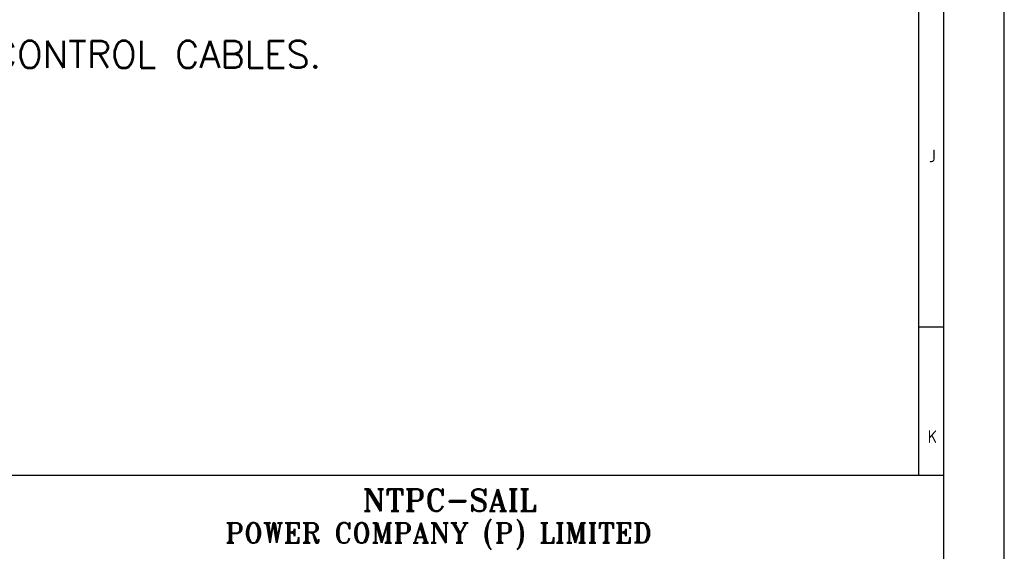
# Model space of a CAD drawing. Extents: x -11758 to 4934791, y -233543 to 1826789.
# Tile 34 of 107: x 126859 to 139858, y 86198 to 93220. Entities that reach past the tile are written whole.
import ezdxf
from ezdxf.enums import TextEntityAlignment as Align

# ---------------------------------------------------------------- set-up
doc = ezdxf.new("R2010")
doc.units = 0
doc.header["$LTSCALE"] = 800
doc.header["$MEASUREMENT"] = 0
doc.linetypes.add('CONTINOUS', pattern=[0])
doc.layers.get('0').update_dxf_attribs({"linetype": 'CONTINUOUS'})
doc.layers.add('1', color=1, linetype='CONTINUOUS')
doc.layers.add('ELEC 3TEXT', color=11, linetype='CONTINUOUS')
doc.layers.add('TEXT', color=3, linetype='CONTINUOUS', lineweight=15)
doc.styles.add('ROMANS', font='ISO9.shx', dxfattribs={"width": 0.8})
doc.styles.add('ROMANT', font='romant')
doc.styles.add('S3', font='ROMANS1.SHX', dxfattribs={"width": 0.8})
doc.styles.get("Standard").update_dxf_attribs({"font": 'ISO9'})

# ---------------------------------------------------------------- blocks, each defined once
blk = doc.blocks.new('A$C731D3036')
for p, q in [((-37.8, 265.66), (-37.8, 1816.5)), ((-37.8, 331.28), (-26.68, 331.28)), ((-593.64, 265.66), (-26.68, 265.66))]:
    blk.add_line(p, q)
for points in [[(0, 1869.86), (-2643.59, 1869.86), (-2643.59, 0), (0, 0)], [(-26.68, 1843.18), (-2616.91, 1843.18), (-2616.91, 26.68), (-26.68, 26.68)]]:
    blk.add_lwpolyline(points, close=True)
for s, p in [('J', (-31.82, 406.88)), ('K', (-31.82, 282.71))]:
    blk.add_text(s, height=5.56).set_placement(p, align=Align.MIDDLE)
at = {"layer": '1', "color": 7, "style": 'ROMANT', "width": 1}
for s, height, p in [('NTPC-SAIL', 9.838, (-283.73, 249.69)), ('POWER COMPANY (P) LIMITED', 8.8542, (-344.49, 235.67))]:
    blk.add_text(s, height=height, dxfattribs=at).set_placement(p)

msp = doc.modelspace()

# ---------------------------------------------------------------- block references
at = {"color": 1, "linetype": 'CONTINOUS', "lineweight": 15, "xscale": 29.85916619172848, "yscale": 29.85916619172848, "zscale": 29.85916619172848}
msp.add_blockref('A$C731D3036', (139857.9, 79271.6), dxfattribs=at)

# ---------------------------------------------------------------- texts
at = {"layer": 'ELEC 3TEXT', "color": 7, "style": 'S3'}
msp.add_text('4. ALL PANELS ARE SUITABLE FOR BOTTOM ENTRY OF POWER AND CONTROL CABLES.', height=357.5, dxfattribs=at).set_placement((110263.3, 92582.1))
at = {"layer": 'TEXT', "color": 7, "lineweight": 25, "style": 'ROMANS'}
msp.add_text('5. REMOVABLE CHEQUERED PLATE FOR MAN HOLE SHALL BE KEPT IN M FLOOR FOR ', height=325.325, dxfattribs=at).set_placement((110294.5, 91642.5))

doc.saveas('drawing.dxf')
